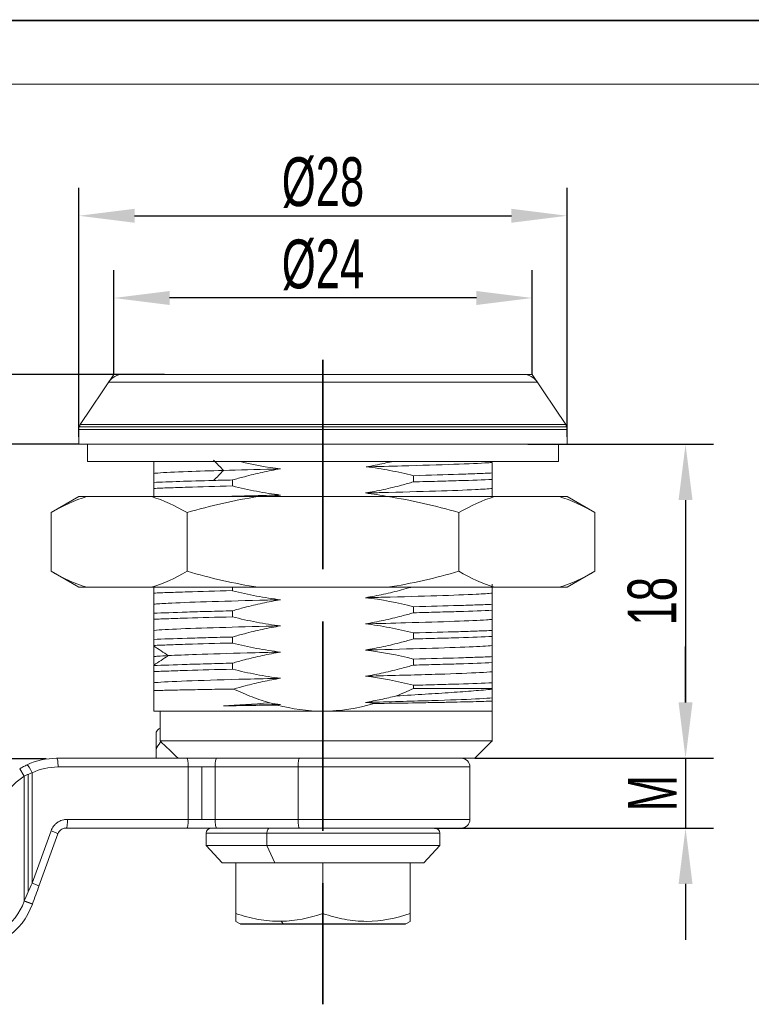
# Model space of a CAD drawing. Header units: inches. Extents: x 140955 to 141172, y 128344 to 128498.
# Tile 4 of 6: x 141023 to 141065, y 128441 to 128498. Entities that reach past the tile are written whole.
import ezdxf

# ---------------------------------------------------------------- set-up
doc = ezdxf.new("R2010")
doc.units = ezdxf.units.IN
doc.linetypes.add('ACAD_ISO02W100', pattern=[15, 12, -3])
for name, color, linetype, lineweight in [('1', 7, 'Continuous', 18), ('实线层', 7, 'Continuous', 25), ('尺寸线层', 3, 'Continuous', 18), ('粗实线层', 7, 'Continuous', 35)]:
    doc.layers.add(name, color=color, linetype=linetype, lineweight=lineweight)
doc.styles.add('标准', font='txt', dxfattribs={"width": 0.667})
doc.dimstyles.new('对齐', dxfattribs={"dimtxt": 3, "dimasz": 2.5, "dimexe": 1.25, "dimexo": 0.625, "dimtad": 1, "dimdsep": 46, "dimtxsty": '标准', "dimcen": 2.5, "dimclrd": 3, "dimclre": 3, "dimclrt": 3, "dimadec": 0, "dimazin": 0, "dimtfac": 1, "dimtmove": 0, "dimatfit": 3, "dimfxl": 1, "dimarcsym": 0})
doc.dimstyles.new('标准', dxfattribs={"dimscale": 0.8, "dimtxt": 3.5, "dimasz": 4, "dimexe": 2, "dimexo": 0, "dimtad": 1, "dimdec": 1, "dimdsep": 46, "dimtxsty": '标准', "dimblk": '_CAXARROW', "dimcen": 0, "dimdle": 8, "dimazin": 2, "dimtfac": 0.707107, "dimtmove": 0, "dimatfit": 3, "dimfxl": 1, "dimtolj": 1, "dimarcsym": 1})

# ---------------------------------------------------------------- blocks, each defined once
blk = doc.blocks.new('_CAXARROW')
blk.add_hatch(color=0).paths.add_polyline_path([(0, 0), (-1, 0.125), (-1, -0.125)], flags=0)
blk = doc.blocks.new('*D8')
at = {"layer": 'Defpoints', "color": 0, "transparency": 16777216}
for p in [(141054.219, 128486.566), (141026.219, 128473.899), (141054.219, 128473.899)]:
    blk.add_point(p, dxfattribs=at)
at = {"layer": '尺寸线层', "color": 0, "linetype": 'Continuous', "lineweight": -2, "transparency": 16777216}
for p, q in [((141026.219, 128473.899), (141026.219, 128488.166)), ((141054.219, 128473.899), (141054.219, 128488.166)), ((141029.419, 128486.566), (141051.019, 128486.566))]:
    blk.add_line(p, q, dxfattribs=at)
at = {"layer": '尺寸线层', "color": 0, "lineweight": -2, "transparency": 16777216, "xscale": 3.2, "yscale": 3.2, "zscale": 3.2, "rotation": 180}
blk.add_blockref('_CAXARROW', (141026.219, 128486.566), dxfattribs=at)
at = {"layer": '尺寸线层', "color": 0, "lineweight": -2, "transparency": 16777216, "xscale": 3.2, "yscale": 3.2, "zscale": 3.2}
blk.add_blockref('_CAXARROW', (141054.219, 128486.566), dxfattribs=at)
at = {"layer": '尺寸线层', "color": 0, "transparency": 16777216, "insert": (141040.219, 128488.466), "char_height": 2.8, "width": 8.83928, "attachment_point": 5, "style": '标准'}
blk.add_mtext('\\A1;%%C28', dxfattribs=at)
blk = doc.blocks.new('*D9')
at = {"layer": 'Defpoints', "color": 0, "transparency": 16777216}
for p in [(141028.219, 128481.854), (141028.219, 128477.474), (141052.219, 128477.474)]:
    blk.add_point(p, dxfattribs=at)
at = {"layer": '尺寸线层', "color": 0, "linetype": 'Continuous', "lineweight": -2, "transparency": 16777216}
for p, q in [((141028.219, 128477.474), (141028.219, 128483.454)), ((141052.219, 128477.474), (141052.219, 128483.454)), ((141049.019, 128481.854), (141031.419, 128481.854))]:
    blk.add_line(p, q, dxfattribs=at)
at = {"layer": '尺寸线层', "color": 0, "lineweight": -2, "transparency": 16777216, "xscale": 3.2, "yscale": 3.2, "zscale": 3.2, "rotation": 180}
blk.add_blockref('_CAXARROW', (141028.219, 128481.854), dxfattribs=at)
at = {"layer": '尺寸线层', "color": 0, "lineweight": -2, "transparency": 16777216, "xscale": 3.2, "yscale": 3.2, "zscale": 3.2}
blk.add_blockref('_CAXARROW', (141052.219, 128481.854), dxfattribs=at)
at = {"layer": '尺寸线层', "color": 0, "transparency": 16777216, "insert": (141040.219, 128483.754), "char_height": 2.8, "width": 8.96448, "attachment_point": 5, "style": '标准'}
blk.add_mtext('\\A1;%%C24', dxfattribs=at)
blk = doc.blocks.new('*D10')
at = {"layer": 'Defpoints', "color": 0, "transparency": 16777216}
for p in [(141026.219, 128473.474), (141007.744, 128448.474), (141010.257, 128448.474)]:
    blk.add_point(p, dxfattribs=at)
at = {"layer": '尺寸线层', "color": 0, "linetype": 'Continuous', "lineweight": -2, "transparency": 16777216}
for p, q in [((141026.219, 128473.474), (141008.657, 128473.474)), ((141010.257, 128470.274), (141010.257, 128451.674)), ((141007.744, 128448.474), (141011.857, 128448.474))]:
    blk.add_line(p, q, dxfattribs=at)
at = {"layer": '尺寸线层', "color": 0, "lineweight": -2, "transparency": 16777216, "xscale": 3.2, "yscale": 3.2, "zscale": 3.2}
for p, rotation in [((141010.257, 128473.474), 90), ((141010.257, 128448.474), 270)]:
    blk.add_blockref('_CAXARROW', p, dxfattribs=dict(at, rotation=rotation))
at = {"layer": '尺寸线层', "color": 0, "transparency": 16777216, "insert": (141008.357, 128460.974), "char_height": 2.8, "width": 5.6, "attachment_point": 5, "rotation": 90, "style": '标准'}
blk.add_mtext('\\A1;H', dxfattribs=at)
blk = doc.blocks.new('*D11')
at = {"color": 0, "linetype": 'Continuous', "lineweight": -2, "transparency": 16777216}
for p, q in [((141051.963, 128473.474), (141062.608, 128473.474)), ((141061.008, 128470.274), (141061.008, 128458.674)), ((141048.919, 128455.474), (141062.608, 128455.474))]:
    blk.add_line(p, q, dxfattribs=at)
at = {"layer": 'Defpoints', "color": 0, "transparency": 16777216}
for p in [(141051.963, 128473.474), (141048.919, 128455.474), (141061.008, 128455.474)]:
    blk.add_point(p, dxfattribs=at)
at = {"color": 0, "lineweight": -2, "transparency": 16777216, "xscale": 3.2, "yscale": 3.2, "zscale": 3.2}
for p, rotation in [((141061.008, 128473.474), 90), ((141061.008, 128455.474), 270)]:
    blk.add_blockref('_CAXARROW', p, dxfattribs=dict(at, rotation=rotation))
at = {"color": 0, "transparency": 16777216, "insert": (141059.108, 128464.474), "char_height": 2.8, "width": 5.6, "attachment_point": 5, "rotation": 90, "style": '标准'}
blk.add_mtext('\\A1;18', dxfattribs=at)
blk = doc.blocks.new('*D12')
at = {"layer": 'Defpoints', "color": 0, "transparency": 16777216}
for p in [(141010.257, 128477.474), (141031.139, 128477.474), (141022.305, 128473.474)]:
    blk.add_point(p, dxfattribs=at)
at = {"layer": '尺寸线层', "color": 0, "linetype": 'Continuous', "lineweight": -2, "transparency": 16777216}
for p, q in [((141010.257, 128480.674), (141010.257, 128483.874)), ((141031.139, 128477.474), (141008.657, 128477.474)), ((141010.257, 128473.474), (141010.257, 128477.474)), ((141022.305, 128473.474), (141008.657, 128473.474)), ((141010.257, 128470.274), (141010.257, 128467.074))]:
    blk.add_line(p, q, dxfattribs=at)
at = {"layer": '尺寸线层', "color": 0, "lineweight": -2, "transparency": 16777216, "xscale": 3.2, "yscale": 3.2, "zscale": 3.2}
for p, rotation in [((141010.257, 128477.474), 270), ((141010.257, 128473.474), 90)]:
    blk.add_blockref('_CAXARROW', p, dxfattribs=dict(at, rotation=rotation))
at = {"layer": '尺寸线层', "color": 0, "transparency": 16777216, "insert": (141008.357, 128475.474), "char_height": 2.8, "width": 5.6, "attachment_point": 5, "rotation": 90, "style": '标准'}
blk.add_mtext('\\A1;4', dxfattribs=at)
blk = doc.blocks.new('*D16')
at = {"color": 0, "linetype": 'Continuous', "lineweight": -2, "transparency": 16777216}
for p, q in [((141061.008, 128458.674), (141061.008, 128461.874)), ((141048.919, 128455.474), (141062.608, 128455.474)), ((141061.008, 128455.474), (141061.008, 128451.474)), ((141046.619, 128451.474), (141062.608, 128451.474)), ((141061.008, 128448.274), (141061.008, 128445.074))]:
    blk.add_line(p, q, dxfattribs=at)
at = {"layer": 'Defpoints', "color": 0, "transparency": 16777216}
for p in [(141048.919, 128455.474), (141046.619, 128451.474), (141061.008, 128451.474)]:
    blk.add_point(p, dxfattribs=at)
at = {"color": 0, "lineweight": -2, "transparency": 16777216, "xscale": 3.2, "yscale": 3.2, "zscale": 3.2}
for p, rotation in [((141061.008, 128455.474), 270), ((141061.008, 128451.474), 90)]:
    blk.add_blockref('_CAXARROW', p, dxfattribs=dict(at, rotation=rotation))
at = {"color": 0, "transparency": 16777216, "insert": (141059.108, 128453.474), "char_height": 2.8, "width": 4.9, "attachment_point": 5, "rotation": 90, "style": '标准'}
blk.add_mtext('\\A1;M', dxfattribs=at)
blk = doc.blocks.new('*D19')
at = {"layer": 'Defpoints', "color": 0, "transparency": 16777216}
for p in [(141024.979, 128455.445), (141015.455, 128448.474), (141018.351, 128448.474)]:
    blk.add_point(p, dxfattribs=at)
at = {"layer": '尺寸线层', "color": 3, "linetype": 'Continuous', "lineweight": -2, "transparency": 16777216}
for p, q in [((141024.354, 128455.445), (141014.205, 128455.445)), ((141015.455, 128452.945), (141015.455, 128450.974)), ((141017.726, 128448.474), (141014.205, 128448.474))]:
    blk.add_line(p, q, dxfattribs=at)
at = {"layer": '尺寸线层', "color": 3, "transparency": 16777216}
for points in [[(141015.039, 128452.945), (141015.872, 128452.945), (141015.455, 128455.445)], [(141015.039, 128450.974), (141015.872, 128450.974), (141015.455, 128448.474)]]:
    blk.add_solid(points, dxfattribs=at)
at = {"layer": '尺寸线层', "color": 3, "transparency": 16777216, "insert": (141013.33, 128451.96), "char_height": 3, "attachment_point": 5, "rotation": 90, "style": '标准'}
blk.add_mtext('BH', dxfattribs=at)

msp = doc.modelspace()

# ---------------------------------------------------------------- linework, layer by layer
at = {"color": 7, "linetype": 'Continuous', "lineweight": 13}
msp.add_lwpolyline([(140955.143, 128497.757, 0.095, 0.095, 0), (141172.255, 128497.757, 0.095, 0.095, 0)], format="xyseb", dxfattribs=at)
at = {"layer": '1', "linetype": 'Continuous'}
for p, q in [((141028.219, 128477.474), (141026.303, 128474.6)), ((141028.219, 128477.474), (141052.219, 128477.474)), ((141052.219, 128477.474), (141054.135, 128474.6)), ((141026.219, 128474.323), (141026.219, 128473.474)), ((141054.219, 128474.323), (141054.219, 128473.474)), ((141054.219, 128473.474), (141026.219, 128473.474)), ((141026.719, 128473.474), (141026.719, 128472.474)), ((141053.719, 128473.474), (141053.719, 128472.474)), ((141053.719, 128472.474), (141026.719, 128472.474)), ((141030.519, 128472.474), (141030.519, 128472.439)), ((141030.519, 128472.439), (141030.519, 128471.803)), ((141049.919, 128472.429), (141049.919, 128471.829)), ((141030.519, 128471.803), (141030.519, 128471.284)), ((141049.919, 128471.829), (141049.919, 128471.454)), ((141030.519, 128471.284), (141030.519, 128470.939)), ((141035.032, 128471.425), (141035.032, 128471.079)), ((141045.407, 128471.671), (141045.407, 128471.314)), ((141049.919, 128471.454), (141049.919, 128470.936)), ((141030.519, 128470.939), (141030.519, 128470.467)), ((141049.919, 128470.935), (141049.919, 128470.486)), ((141026.219, 128470.474), (141024.631, 128469.557)), ((141026.219, 128470.474), (141026.674, 128470.474)), ((141030.382, 128470.474), (141026.674, 128470.474)), ((141030.382, 128470.474), (141036.511, 128470.474)), ((141043.927, 128470.474), (141036.511, 128470.474)), ((141043.927, 128470.474), (141050.056, 128470.474)), ((141053.764, 128470.474), (141050.056, 128470.474)), ((141054.219, 128470.474), (141053.764, 128470.474)), ((141055.808, 128469.557), (141054.219, 128470.474)), ((141024.631, 128469.557), (141024.631, 128466.191)), ((141032.425, 128469.557), (141032.425, 128466.191)), ((141048.013, 128469.557), (141048.013, 128466.191)), ((141055.808, 128469.557), (141055.808, 128466.191)), ((141024.631, 128466.191), (141026.219, 128465.274)), ((141054.219, 128465.274), (141055.808, 128466.191)), ((141026.674, 128465.274), (141026.219, 128465.274)), ((141030.382, 128465.274), (141026.674, 128465.274)), ((141030.382, 128465.274), (141036.511, 128465.274)), ((141030.519, 128465.274), (141030.519, 128464.939)), ((141035.032, 128465.274), (141035.032, 128465.079)), ((141043.927, 128465.274), (141036.511, 128465.274)), ((141043.927, 128465.274), (141050.056, 128465.274)), ((141049.919, 128465.454), (141049.919, 128464.936)), ((141053.764, 128465.274), (141050.056, 128465.274)), ((141053.764, 128465.274), (141054.219, 128465.274)), ((141030.519, 128464.939), (141030.519, 128464.303)), ((141049.919, 128464.935), (141049.919, 128464.3)), ((141030.519, 128464.303), (141030.519, 128463.784)), ((141035.032, 128463.925), (141035.032, 128463.579)), ((141045.407, 128464.159), (141045.407, 128463.814)), ((141049.919, 128464.3), (141049.919, 128463.954)), ((141049.919, 128463.955), (141049.919, 128463.436)), ((141030.519, 128463.784), (141030.519, 128463.439)), ((141030.519, 128463.439), (141030.519, 128462.803)), ((141049.919, 128463.435), (141049.919, 128462.799)), ((141030.519, 128462.803), (141030.519, 128462.284)), ((141049.919, 128462.8), (141049.919, 128462.454)), ((141030.519, 128462.284), (141030.519, 128461.939)), ((141035.032, 128462.425), (141035.032, 128462.079)), ((141045.407, 128462.659), (141045.407, 128462.314)), ((141049.919, 128462.454), (141049.919, 128461.936)), ((141030.519, 128461.937), (141030.519, 128461.906)), ((141030.519, 128461.86), (141030.519, 128461.303)), ((141049.919, 128461.936), (141049.919, 128461.299)), ((141030.519, 128461.303), (141030.519, 128460.861)), ((141045.407, 128461.159), (141045.407, 128460.814)), ((141049.919, 128461.3), (141049.919, 128460.954)), ((141030.519, 128460.812), (141030.519, 128460.785)), ((141030.519, 128460.784), (141030.519, 128460.439)), ((141035.032, 128460.925), (141035.032, 128460.579)), ((141049.919, 128460.954), (141049.919, 128460.436)), ((141030.519, 128460.439), (141030.519, 128459.803)), ((141049.919, 128460.435), (141049.919, 128459.8)), ((141030.519, 128459.803), (141030.519, 128459.35)), ((141030.519, 128459.35), (141030.519, 128458.174)), ((141045.407, 128459.659), (141045.407, 128459.474)), ((141045.407, 128459.474), (141049.919, 128459.474)), ((141049.919, 128459.8), (141049.919, 128459.474)), ((141049.919, 128459.474), (141049.919, 128459.431)), ((141049.919, 128459.431), (141049.919, 128458.936)), ((141049.919, 128458.935), (141049.919, 128458.753)), ((141049.919, 128458.753), (141049.919, 128458.174)), ((141030.874, 128458.174), (141030.519, 128458.174)), ((141030.874, 128458.174), (141030.874, 128456.474)), ((141030.874, 128458.174), (141040.219, 128458.174)), ((141040.219, 128458.174), (141049.919, 128458.174)), ((141049.919, 128456.432), (141049.919, 128458.174)), ((141030.644, 128456.974), (141030.644, 128455.974)), ((141030.644, 128455.474), (141030.644, 128455.974)), ((141048.919, 128455.474), (141049.919, 128456.474)), ((141032.421, 128455.474), (141024.945, 128455.474)), ((141034.117, 128455.474), (141032.421, 128455.474)), ((141035.439, 128455.474), (141034.117, 128455.474)), ((141048.919, 128455.474), (141034.118, 128455.474)), ((141023.092, 128454.444), (141022.827, 128454.868)), ((141048.644, 128451.974), (141048.644, 128454.974)), ((141025.494, 128451.474), (141032.421, 128451.474)), ((141032.421, 128451.474), (141034.117, 128451.474)), ((141034.117, 128451.474), (141038.869, 128451.474)), ((141038.869, 128451.474), (141048.144, 128451.474)), ((141023.934, 128448.151), (141025.024, 128451.145)), ((141033.519, 128451.174), (141033.519, 128450.474)), ((141046.919, 128450.474), (141046.919, 128451.174)), ((141033.519, 128450.474), (141034.446, 128449.474)), ((141033.519, 128450.474), (141037.007, 128450.474)), ((141046.919, 128450.474), (141037.007, 128450.474)), ((141045.993, 128449.474), (141046.919, 128450.474)), ((141035.219, 128449.474), (141034.446, 128449.474)), ((141035.219, 128446.574), (141035.219, 128449.474)), ((141037.451, 128449.474), (141035.219, 128449.474)), ((141040.219, 128449.474), (141037.451, 128449.474)), ((141040.219, 128446.574), (141040.219, 128449.474)), ((141045.219, 128449.474), (141040.219, 128449.474)), ((141045.219, 128446.574), (141045.219, 128449.474)), ((141045.993, 128449.474), (141045.219, 128449.474)), ((141023.563, 128447.131), (141023.093, 128447.302)), ((141023.562, 128447.127), (141023.554, 128447.106)), ((141035.219, 128446.574), (141035.219, 128446.128)), ((141045.219, 128446.574), (141045.219, 128446.128)), ((141035.219, 128446.128), (141035.462, 128445.988)), ((141035.512, 128445.974), (141037.962, 128445.974)), ((141044.927, 128445.974), (141037.962, 128445.974)), ((141044.977, 128445.988), (141045.219, 128446.128))]:
    msp.add_line(p, q, dxfattribs=at)
at = {"layer": '1', "linetype": 'Continuous', "lineweight": 5}
for p, q in [((141027.922, 128477.029), (141052.516, 128477.029)), ((141054.135, 128474.6), (141026.303, 128474.6)), ((141054.219, 128474.323), (141026.219, 128474.323)), ((141054.196, 128474.474), (141026.243, 128474.474)), ((141032.496, 128454.974), (141025.019, 128454.974)), ((141032.496, 128451.974), (141032.496, 128454.974)), ((141034.038, 128454.974), (141032.496, 128454.974)), ((141033.267, 128454.974), (141033.267, 128451.974)), ((141034.038, 128454.974), (141034.038, 128451.974)), ((141038.789, 128454.974), (141034.038, 128454.974)), ((141038.789, 128451.974), (141038.789, 128454.974)), ((141048.644, 128454.974), (141038.789, 128454.974)), ((141023.092, 128447.298), (141023.092, 128454.444)), ((141023.317, 128454.553), (141023.317, 128447.813)), ((141023.539, 128454.646), (141023.539, 128448.322)), ((141025.569, 128451.974), (141032.496, 128451.974)), ((141032.496, 128451.974), (141034.038, 128451.974)), ((141034.038, 128451.974), (141038.789, 128451.974)), ((141038.789, 128451.974), (141048.644, 128451.974)), ((141024.629, 128451.316), (141023.539, 128448.322)), ((141037.007, 128451.174), (141033.519, 128451.174)), ((141037.007, 128451.174), (141046.919, 128451.174)), ((141037.007, 128450.474), (141037.007, 128451.174)), ((141037.007, 128450.474), (141037.451, 128449.474)), ((141023.092, 128447.298), (141023.084, 128447.277)), ((141023.084, 128447.277), (141023.554, 128447.106)), ((141035.462, 128445.988), (141037.938, 128445.988)), ((141037.821, 128446.129), (141037.938, 128445.988)), ((141044.977, 128445.988), (141037.938, 128445.988))]:
    msp.add_line(p, q, dxfattribs=at)
at = {"layer": '1', "linetype": 'Continuous'}
for centre, radius, start, end in [((141028.754, 128476.474), 1, 90, 146.3099), ((141051.684, 128476.474), 1, 33.6901, 90), ((141026.719, 128474.323), 0.5, 146.3099, 180), ((141053.719, 128474.323), 0.5, 0, 33.6901), ((141048.144, 128454.974), 0.5, 0, 90), ((141033.819, 128451.174), 0.3, 90, 180), ((141046.619, 128451.174), 0.3, 0, 90), ((141048.144, 128451.974), 0.5, 270, 0), ((141019.795, 128448.474), 4, 270, 340), ((141035.512, 128446.074), 0.1, 240, 270), ((141044.927, 128446.074), 0.1, 270, 300)]:
    msp.add_arc(centre, radius, start, end, dxfattribs=at)
at = {"layer": '1', "linetype": 'Continuous', "lineweight": 5}
for centre, start, end in [((141024.945, 128451.474), 121.9635, 160), ((141019.795, 128448.474), 270.0006, 340)]:
    msp.add_arc(centre, 3.5, start, end, dxfattribs=at)
for centre, major_axis, ratio, start_param, end_param in [((141032.421, 128454.974), (0, -0.5), 0.149063, 1.570798, 3.141593), ((141034.117, 128454.974), (0, 0.5), 0.159356, 0, 1.570796), ((141038.869, 128454.974), (0, -0.5), 0.159356, 3.141593, 4.712389), ((141032.421, 128451.974), (0, -0.5), 0.149063, 0, 1.570796), ((141034.117, 128451.974), (0, 0.5), 0.159356, 1.570796, 3.141593), ((141037.151, 128451.174), (0, 0.3), 0.479426, 0, 1.570796), ((141038.869, 128451.974), (0, -0.5), 0.159356, 4.712389, 6.283185), ((141037.962, 128446.074), (0, -0.1), 0.479426, 5.759587, 6.283185)]:
    msp.add_ellipse(centre, major_axis=major_axis, ratio=ratio, start_param=start_param, end_param=end_param, dxfattribs=at)
at = {"layer": '1', "linetype": 'Continuous'}
for centre, major_axis, ratio, start_param, end_param in [((141025.019, 128451.4), (0, -3.574), 0.988828, 3.141547, 3.573677), ((141024.554, 128451.316), (0.47, -0.171), 0.05149, 0, 1.430261), ((141023.465, 128448.322), (-0.47, 0.171), 0.051406, 3.141594, 4.571858), ((141023.567, 128447.129), (-7.225, -19.852), 0.000201, 4.660961, 4.712557)]:
    msp.add_ellipse(centre, major_axis=major_axis, ratio=ratio, start_param=start_param, end_param=end_param, dxfattribs=at)
at = {"layer": '1', "linetype": 'Continuous', "lineweight": 5}
for points in [[(141034.517, 128471.974), (141034.327, 128472.167), (141034.137, 128472.359), (141033.947, 128472.552)], [(141033.947, 128471.397), (141034.137, 128471.589), (141034.327, 128471.782), (141034.517, 128471.974)], [(141031.359, 128461.359), (141031.079, 128461.542), (141030.799, 128461.724), (141030.519, 128461.906)], [(141030.519, 128460.812), (141030.799, 128460.994), (141031.079, 128461.177), (141031.359, 128461.359)], [(141023.539, 128454.646), (141023.418, 128454.911), (141023.301, 128455.101), (141023.257, 128455.1)], [(141023.539, 128448.322), (141023.39, 128447.981), (141023.241, 128447.64), (141023.092, 128447.298)]]:
    msp.add_open_spline(points, degree=3, dxfattribs=at)
at = {"layer": '1', "linetype": 'Continuous'}
for points in [[(141037.779, 128472.06), (141037, 128472.152), (141036.228, 128472.295), (141035.465, 128472.474)], [(141035.032, 128471.424), (141034.657, 128471.415), (141034.296, 128471.406), (141033.947, 128471.397)], [(141042.65, 128470.678), (141043.094, 128470.626), (141043.536, 128470.557), (141043.976, 128470.475)], [(141024.631, 128469.557), (141025.302, 128469.945), (141025.982, 128470.263), (141026.674, 128470.474)], [(141030.382, 128470.474), (141031.073, 128470.263), (141031.753, 128469.945), (141032.425, 128469.557)], [(141032.425, 128469.557), (141033.768, 128469.945), (141035.128, 128470.263), (141036.511, 128470.474)], [(141037.345, 128470.483), (141037.492, 128470.51), (141037.64, 128470.536), (141037.788, 128470.56)], [(141043.927, 128470.474), (141045.31, 128470.263), (141046.67, 128469.945), (141048.013, 128469.557)], [(141048.013, 128469.557), (141048.685, 128469.945), (141049.365, 128470.263), (141050.056, 128470.474)], [(141053.764, 128470.474), (141054.456, 128470.263), (141055.136, 128469.945), (141055.808, 128469.557)], [(141024.631, 128466.191), (141025.302, 128465.804), (141025.982, 128465.486), (141026.674, 128465.274)], [(141030.382, 128465.274), (141031.073, 128465.486), (141031.753, 128465.804), (141032.425, 128466.191)], [(141032.425, 128466.191), (141033.768, 128465.804), (141035.128, 128465.486), (141036.511, 128465.274)], [(141043.927, 128465.274), (141045.31, 128465.486), (141046.67, 128465.804), (141048.013, 128466.191)], [(141048.013, 128466.191), (141048.685, 128465.804), (141049.365, 128465.486), (141050.056, 128465.274)], [(141053.764, 128465.274), (141054.456, 128465.486), (141055.136, 128465.804), (141055.808, 128466.191)], [(141042.65, 128464.678), (141043.58, 128464.569), (141044.499, 128464.389), (141045.407, 128464.159)], [(141042.65, 128461.678), (141043.58, 128461.569), (141044.499, 128461.388), (141045.407, 128461.159)], [(141042.65, 128460.178), (141043.58, 128460.069), (141044.499, 128459.888), (141045.406, 128459.659)], [(141035.097, 128459.444), (141035.46, 128459.274), (141036.167, 128458.972), (141036.837, 128458.742), (141037.162, 128458.645)], [(141044.429, 128459.048), (141044.588, 128459.112), (141044.91, 128459.246), (141045.24, 128459.396), (141045.407, 128459.474)], [(141034.517, 128458.474), (141035.31, 128458.531), (141036.205, 128458.588), (141037.162, 128458.645)], [(141037.788, 128458.561), (141037.579, 128458.585), (141037.37, 128458.614), (141037.162, 128458.645)], [(141037.584, 128458.526), (141037.652, 128458.538), (141037.72, 128458.549), (141037.788, 128458.56)], [(141037.584, 128458.526), (141038.447, 128458.299), (141039.325, 128458.174), (141040.219, 128458.174)], [(141040.219, 128458.174), (141041.221, 128458.174), (141042.2, 128458.332), (141043.161, 128458.611)], [(141042.65, 128458.678), (141042.821, 128458.658), (141042.991, 128458.635), (141043.161, 128458.611)], [(141030.843, 128457.182), (141030.769, 128457.12), (141030.702, 128457.051), (141030.644, 128456.974)], [(141031.917, 128455.474), (141031.568, 128455.807), (141031.221, 128456.14), (141030.874, 128456.474)], [(141024.945, 128455.474), (141024.363, 128455.474), (141023.781, 128455.345), (141023.253, 128455.099)], [(141023.253, 128455.099), (141023.254, 128455.1), (141023.256, 128455.1), (141023.257, 128455.1)], [(141023.539, 128454.646), (141023.489, 128454.627), (141023.39, 128454.586), (141023.241, 128454.519), (141023.142, 128454.469), (141023.092, 128454.444)], [(141040.219, 128446.574), (141039.436, 128446.313), (141038.639, 128446.141), (141037.821, 128446.129)]]:
    msp.add_open_spline(points, degree=3, dxfattribs=at)
for points, knots in [([(141044.139, 128472.468), (141044.002, 128472.436), (141043.864, 128472.405), (141043.387, 128472.301), (141043.045, 128472.236), (141042.702, 128472.179)], [0, 0, 0, 0, 0.423319, 0.423319, 1.466472, 1.466472, 1.466472, 1.466472]), ([(141042.702, 128472.179), (141043.402, 128472.196), (141045.273, 128472.243), (141047.902, 128472.321), (141049.371, 128472.387), (141049.847, 128472.423), (141049.919, 128472.43)], [0, 0, 0, 0, 1.489489, 4.08636, 6.683231, 7.22191, 7.22191, 7.22191, 7.22191]), ([(141030.519, 128471.803), (141030.583, 128471.809), (141030.996, 128471.844), (141032.175, 128471.901), (141033.757, 128471.952), (141034.517, 128471.974)], [0, 0, 0, 0, 0.441806, 2.45414, 4.002054, 4.002054, 4.002054, 4.002054]), ([(141034.517, 128471.974), (141035.391, 128472), (141036.487, 128472.028), (141037.645, 128472.057), (141037.779, 128472.06)], [0, 0, 0, 0, 2.887561, 3.26295, 3.26295, 3.26295, 3.26295]), ([(141035.032, 128471.424), (141035.257, 128471.49), (141035.483, 128471.553), (141036.051, 128471.703), (141036.394, 128471.786), (141037.083, 128471.936), (141037.43, 128472.003), (141037.779, 128472.06)], [0, 0, 0, 0, 0.703877, 0.703877, 1.761573, 1.761573, 2.821609, 2.821609, 2.821609, 2.821609]), ([(141042.702, 128472.179), (141043.157, 128472.125), (141043.61, 128472.054), (141044.285, 128471.926), (141044.511, 128471.88), (141044.96, 128471.78), (141045.183, 128471.727), (141045.407, 128471.671)], [0, 0, 0, 0, 1.37408, 1.37408, 2.063567, 2.063567, 2.75367, 2.75367, 2.75367, 2.75367]), ([(141049.919, 128471.829), (141049.663, 128471.815), (141049.373, 128471.802), (141048.729, 128471.775), (141048.371, 128471.762), (141047.226, 128471.722), (141046.366, 128471.697), (141045.407, 128471.671)], [0, 0, 0, 0, 1.128841, 1.128841, 2.257683, 2.257683, 4.515366, 4.515366, 4.515366, 4.515366]), ([(141033.947, 128471.397), (141033.231, 128471.378), (141032.584, 128471.359), (141031.425, 128471.322), (141030.93, 128471.303), (141030.519, 128471.284)], [0, 0, 0, 0, 1.714877, 1.714877, 3.429754, 3.429754, 3.429754, 3.429754]), ([(141045.407, 128471.314), (141045.181, 128471.248), (141044.954, 128471.185), (141044.384, 128471.035), (141044.04, 128470.952), (141043.348, 128470.802), (141043, 128470.735), (141042.65, 128470.678)], [0, 0, 0, 0, 0.706068, 0.706068, 1.767098, 1.767098, 2.830526, 2.830526, 2.830526, 2.830526]), ([(141045.407, 128471.314), (141045.886, 128471.326), (141046.343, 128471.337), (141047.211, 128471.361), (141047.624, 128471.373), (141048.767, 128471.408), (141049.406, 128471.431), (141049.919, 128471.454)], [0, 0, 0, 0, 1.128691, 1.128691, 2.257382, 2.257382, 4.514765, 4.514765, 4.514765, 4.514765]), ([(141030.519, 128470.939), (141030.776, 128470.951), (141031.065, 128470.963), (141031.71, 128470.986), (141032.067, 128470.998), (141033.212, 128471.033), (141034.072, 128471.056), (141035.032, 128471.079)], [0, 0, 0, 0, 1.128694, 1.128694, 2.257387, 2.257387, 4.514775, 4.514775, 4.514775, 4.514775]), ([(141037.788, 128470.561), (141037.325, 128470.615), (141036.863, 128470.687), (141036.174, 128470.818), (141035.945, 128470.865), (141035.487, 128470.967), (141035.259, 128471.022), (141035.032, 128471.079)], [0, 0, 0, 0, 1.40041, 1.40041, 2.103251, 2.103251, 2.806744, 2.806744, 2.806744, 2.806744]), ([(141042.65, 128470.678), (141042.958, 128470.685), (141044.416, 128470.722), (141046.819, 128470.787), (141048.937, 128470.865), (141049.706, 128470.915), (141049.919, 128470.936)], [0, 0, 0, 0, 0.641127, 3.075104, 5.509082, 7.273956, 7.273956, 7.273956, 7.273956]), ([(141034.518, 128470.474), (141035.134, 128470.492), (141036.2, 128470.521), (141037.348, 128470.55), (141037.788, 128470.561)], [0, 0, 0, 0, 2.036403, 3.270832, 3.270832, 3.270832, 3.270832]), ([(141030.519, 128464.939), (141030.776, 128464.951), (141031.065, 128464.963), (141031.71, 128464.986), (141032.067, 128464.998), (141033.212, 128465.033), (141034.072, 128465.056), (141035.032, 128465.08)], [0, 0, 0, 0, 1.128694, 1.128694, 2.257388, 2.257388, 4.514775, 4.514775, 4.514775, 4.514775]), ([(141037.788, 128464.561), (141037.325, 128464.615), (141036.863, 128464.687), (141036.174, 128464.818), (141035.945, 128464.865), (141035.487, 128464.967), (141035.259, 128465.022), (141035.032, 128465.079)], [0, 0, 0, 0, 1.400409, 1.400409, 2.103252, 2.103252, 2.806744, 2.806744, 2.806744, 2.806744]), ([(141045.255, 128465.27), (141045.079, 128465.22), (141044.903, 128465.172), (141044.384, 128465.035), (141044.04, 128464.952), (141043.348, 128464.802), (141043, 128464.735), (141042.65, 128464.678)], [0, 0, 0, 0, 0.547998, 0.547998, 1.609024, 1.609024, 2.672448, 2.672448, 2.672448, 2.672448]), ([(141030.519, 128464.303), (141030.707, 128464.321), (141031.408, 128464.368), (141033.383, 128464.444), (141035.831, 128464.512), (141037.381, 128464.551), (141037.788, 128464.561)], [0, 0, 0, 0, 1.55802, 3.991975, 6.425931, 7.27389, 7.27389, 7.27389, 7.27389]), ([(141035.032, 128463.924), (141035.258, 128463.99), (141035.484, 128464.053), (141036.054, 128464.204), (141036.398, 128464.287), (141037.09, 128464.437), (141037.438, 128464.503), (141037.788, 128464.56)], [0, 0, 0, 0, 0.706065, 0.706065, 1.767098, 1.767098, 2.830527, 2.830527, 2.830527, 2.830527]), ([(141042.65, 128464.678), (141042.991, 128464.686), (141044.481, 128464.723), (141046.899, 128464.789), (141048.969, 128464.867), (141049.715, 128464.916), (141049.919, 128464.936)], [0, 0, 0, 0, 0.711181, 3.14515, 5.579119, 7.273931, 7.273931, 7.273931, 7.273931]), ([(141035.032, 128463.924), (141034.552, 128463.912), (141034.095, 128463.901), (141033.228, 128463.878), (141032.814, 128463.866), (141031.671, 128463.83), (141031.032, 128463.808), (141030.519, 128463.784)], [0, 0, 0, 0, 1.128691, 1.128691, 2.257382, 2.257382, 4.514765, 4.514765, 4.514765, 4.514765]), ([(141049.919, 128464.3), (141049.663, 128464.288), (141049.373, 128464.276), (141048.729, 128464.252), (141048.371, 128464.241), (141047.226, 128464.206), (141046.366, 128464.182), (141045.407, 128464.159)], [0, 0, 0, 0, 1.128694, 1.128694, 2.257388, 2.257388, 4.514775, 4.514775, 4.514775, 4.514775]), ([(141045.407, 128463.814), (141045.886, 128463.826), (141046.343, 128463.837), (141047.211, 128463.861), (141047.624, 128463.873), (141048.767, 128463.908), (141049.406, 128463.931), (141049.919, 128463.955)], [0, 0, 0, 0, 1.128693, 1.128693, 2.257387, 2.257387, 4.514773, 4.514773, 4.514773, 4.514773]), ([(141030.519, 128463.439), (141030.776, 128463.451), (141031.065, 128463.462), (141031.71, 128463.486), (141032.067, 128463.498), (141033.212, 128463.533), (141034.072, 128463.556), (141035.032, 128463.579)], [0, 0, 0, 0, 1.128692, 1.128692, 2.257383, 2.257383, 4.514766, 4.514766, 4.514766, 4.514766]), ([(141037.788, 128463.061), (141037.325, 128463.115), (141036.863, 128463.187), (141036.174, 128463.318), (141035.945, 128463.366), (141035.487, 128463.468), (141035.259, 128463.522), (141035.032, 128463.579)], [0, 0, 0, 0, 1.400435, 1.400435, 2.103264, 2.103264, 2.806733, 2.806733, 2.806733, 2.806733]), ([(141045.407, 128463.814), (141045.181, 128463.748), (141044.954, 128463.685), (141044.384, 128463.535), (141044.04, 128463.452), (141043.348, 128463.302), (141043, 128463.235), (141042.65, 128463.178)], [0, 0, 0, 0, 0.706074, 0.706074, 1.767118, 1.767118, 2.830518, 2.830518, 2.830518, 2.830518]), ([(141042.65, 128463.178), (141043.449, 128463.197), (141045.355, 128463.246), (141047.924, 128463.323), (141049.365, 128463.389), (141049.83, 128463.427), (141049.919, 128463.436)], [0, 0, 0, 0, 1.664777, 4.09875, 6.532723, 7.273943, 7.273943, 7.273943, 7.273943]), ([(141030.519, 128462.803), (141030.528, 128462.804), (141030.837, 128462.833), (141031.892, 128462.892), (141034.485, 128462.977), (141036.671, 128463.033), (141037.788, 128463.061)], [0, 0, 0, 0, 0.077752, 2.511796, 4.945841, 7.274153, 7.274153, 7.274153, 7.274153]), ([(141035.032, 128462.424), (141035.258, 128462.49), (141035.484, 128462.553), (141036.054, 128462.703), (141036.398, 128462.787), (141037.09, 128462.936), (141037.438, 128463.003), (141037.788, 128463.061)], [0, 0, 0, 0, 0.706084, 0.706084, 1.76712, 1.76712, 2.830517, 2.830517, 2.830517, 2.830517]), ([(141042.65, 128463.178), (141043.114, 128463.123), (141043.575, 128463.051), (141044.264, 128462.92), (141044.493, 128462.873), (141044.951, 128462.771), (141045.179, 128462.717), (141045.407, 128462.659)], [0, 0, 0, 0, 1.400439, 1.400439, 2.103262, 2.103262, 2.806735, 2.806735, 2.806735, 2.806735]), ([(141049.919, 128462.799), (141049.663, 128462.787), (141049.373, 128462.776), (141048.729, 128462.753), (141048.371, 128462.741), (141047.226, 128462.705), (141046.366, 128462.683), (141045.407, 128462.659)], [0, 0, 0, 0, 1.128691, 1.128691, 2.257382, 2.257382, 4.514765, 4.514765, 4.514765, 4.514765]), ([(141035.032, 128462.424), (141034.552, 128462.413), (141034.095, 128462.401), (141033.228, 128462.377), (141032.814, 128462.365), (141031.671, 128462.33), (141031.032, 128462.308), (141030.519, 128462.284)], [0, 0, 0, 0, 1.128693, 1.128693, 2.257386, 2.257386, 4.514771, 4.514771, 4.514771, 4.514771]), ([(141045.407, 128462.314), (141045.181, 128462.248), (141044.954, 128462.185), (141044.384, 128462.035), (141044.04, 128461.952), (141043.348, 128461.802), (141043, 128461.735), (141042.65, 128461.678)], [0, 0, 0, 0, 0.70608, 0.70608, 1.767111, 1.767111, 2.830521, 2.830521, 2.830521, 2.830521]), ([(141045.407, 128462.314), (141045.886, 128462.326), (141046.343, 128462.337), (141047.211, 128462.361), (141047.624, 128462.373), (141048.767, 128462.408), (141049.406, 128462.431), (141049.919, 128462.454)], [0, 0, 0, 0, 1.128692, 1.128692, 2.257384, 2.257384, 4.514769, 4.514769, 4.514769, 4.514769]), ([(141030.519, 128461.939), (141030.776, 128461.951), (141031.065, 128461.963), (141031.71, 128461.986), (141032.067, 128461.998), (141033.212, 128462.033), (141034.072, 128462.056), (141035.032, 128462.079)], [0, 0, 0, 0, 1.128692, 1.128692, 2.257384, 2.257384, 4.514768, 4.514768, 4.514768, 4.514768]), ([(141037.788, 128461.561), (141037.325, 128461.615), (141036.863, 128461.687), (141036.174, 128461.818), (141035.945, 128461.865), (141035.487, 128461.967), (141035.259, 128462.022), (141035.032, 128462.079)], [0, 0, 0, 0, 1.400427, 1.400427, 2.103255, 2.103255, 2.80674, 2.80674, 2.80674, 2.80674]), ([(141042.65, 128461.678), (141042.739, 128461.68), (141043.991, 128461.711), (141046.275, 128461.771), (141048.721, 128461.854), (141049.652, 128461.909), (141049.919, 128461.936)], [0, 0, 0, 0, 0.184514, 2.618548, 5.052582, 7.274122, 7.274122, 7.274122, 7.274122]), ([(141030.519, 128461.303), (141030.588, 128461.31), (141030.812, 128461.328), (141031.125, 128461.347), (141031.359, 128461.359)], [0, 0, 0, 0, 0.3039737, 0.8415806, 0.8415806, 0.8415806, 0.8415806]), ([(141031.359, 128461.359), (141031.788, 128461.381), (141033.039, 128461.432), (141035.347, 128461.499), (141037.128, 128461.544), (141037.788, 128461.561)], [0, 0, 0, 0, 2.120054, 4.876186, 6.432709, 6.432709, 6.432709, 6.432709]), ([(141035.032, 128460.925), (141035.258, 128460.99), (141035.484, 128461.054), (141036.054, 128461.204), (141036.398, 128461.287), (141037.09, 128461.436), (141037.438, 128461.503), (141037.788, 128461.56)], [0, 0, 0, 0, 0.706065, 0.706065, 1.76711, 1.76711, 2.830522, 2.830522, 2.830522, 2.830522]), ([(141049.919, 128461.299), (141049.663, 128461.288), (141049.373, 128461.276), (141048.729, 128461.252), (141048.371, 128461.24), (141047.226, 128461.206), (141046.366, 128461.183), (141045.407, 128461.159)], [0, 0, 0, 0, 1.128693, 1.128693, 2.257385, 2.257385, 4.51477, 4.51477, 4.51477, 4.51477]), ([(141035.032, 128460.925), (141034.552, 128460.913), (141034.095, 128460.901), (141033.228, 128460.877), (141032.814, 128460.866), (141031.671, 128460.831), (141031.032, 128460.807), (141030.519, 128460.784)], [0, 0, 0, 0, 1.128693, 1.128693, 2.257386, 2.257386, 4.514771, 4.514771, 4.514771, 4.514771]), ([(141030.519, 128460.439), (141030.776, 128460.451), (141031.065, 128460.463), (141031.71, 128460.486), (141032.067, 128460.498), (141033.212, 128460.533), (141034.072, 128460.556), (141035.032, 128460.579)], [0, 0, 0, 0, 1.128691, 1.128691, 2.257381, 2.257381, 4.514762, 4.514762, 4.514762, 4.514762]), ([(141037.788, 128460.061), (141037.325, 128460.115), (141036.863, 128460.187), (141036.174, 128460.318), (141035.945, 128460.365), (141035.487, 128460.467), (141035.259, 128460.522), (141035.032, 128460.579)], [0, 0, 0, 0, 1.400423, 1.400423, 2.10325, 2.10325, 2.806733, 2.806733, 2.806733, 2.806733]), ([(141045.406, 128460.814), (141045.181, 128460.748), (141044.954, 128460.685), (141044.384, 128460.535), (141044.04, 128460.452), (141043.348, 128460.302), (141043, 128460.235), (141042.65, 128460.178)], [0, 0, 0, 0, 0.706066, 0.706066, 1.767092, 1.767092, 2.830522, 2.830522, 2.830522, 2.830522]), ([(141045.407, 128460.814), (141045.886, 128460.826), (141046.343, 128460.838), (141047.211, 128460.861), (141047.624, 128460.873), (141048.767, 128460.908), (141049.406, 128460.931), (141049.919, 128460.954)], [0, 0, 0, 0, 1.128691, 1.128691, 2.257382, 2.257382, 4.514764, 4.514764, 4.514764, 4.514764]), ([(141030.519, 128459.803), (141030.588, 128459.81), (141031.039, 128459.848), (141032.526, 128459.917), (141035.215, 128459.996), (141037.111, 128460.044), (141037.788, 128460.061)], [0, 0, 0, 0, 0.570916, 3.216921, 5.862926, 7.274042, 7.274042, 7.274042, 7.274042]), ([(141035.097, 128459.444), (141035.318, 128459.507), (141035.539, 128459.568), (141036.095, 128459.714), (141036.431, 128459.794), (141037.107, 128459.94), (141037.447, 128460.004), (141037.788, 128460.06)], [0, 0, 0, 0, 0.689107, 0.689107, 1.724605, 1.724605, 2.762318, 2.762318, 2.762318, 2.762318]), ([(141042.65, 128460.178), (141042.925, 128460.185), (141044.453, 128460.223), (141047.009, 128460.292), (141049.058, 128460.371), (141049.749, 128460.419), (141049.918, 128460.436)], [0, 0, 0, 0, 0.572019, 3.217874, 5.863728, 7.273629, 7.273629, 7.273629, 7.273629]), ([(141035.097, 128459.444), (141034.602, 128459.436), (141034.132, 128459.428), (141033.241, 128459.412), (141032.819, 128459.405), (141032.045, 128459.389), (141031.693, 128459.382), (141031.054, 128459.366), (141030.768, 128459.358), (141030.519, 128459.35)], [0, 0, 0, 0, 1.144706, 1.144706, 2.289411, 2.289411, 3.434117, 3.434117, 4.578823, 4.578823, 4.578823, 4.578823]), ([(141044.429, 128459.049), (141045.003, 128459.082), (141045.553, 128459.114), (141046.605, 128459.178), (141047.108, 128459.21), (141048.035, 128459.274), (141048.464, 128459.306), (141049.249, 128459.369), (141049.607, 128459.4), (141049.919, 128459.431)], [0, 0, 0, 0, 1.376041, 1.376041, 2.752082, 2.752082, 4.128122, 4.128122, 5.504163, 5.504163, 5.504163, 5.504163]), ([(141045.407, 128459.659), (141045.886, 128459.67), (141046.343, 128459.682), (141047.211, 128459.706), (141047.624, 128459.718), (141048.767, 128459.753), (141049.406, 128459.776), (141049.919, 128459.8)], [0, 0, 0, 0, 1.128693, 1.128693, 2.257386, 2.257386, 4.514772, 4.514772, 4.514772, 4.514772]), ([(141044.428, 128459.048), (141044.135, 128458.975), (141043.84, 128458.907), (141043.247, 128458.783), (141042.949, 128458.727), (141042.65, 128458.678)], [0, 0, 0, 0, 0.907734, 0.907734, 1.817043, 1.817043, 1.817043, 1.817043]), ([(141042.65, 128458.678), (141042.922, 128458.685), (141044.448, 128458.722), (141047.004, 128458.792), (141049.056, 128458.871), (141049.748, 128458.919), (141049.918, 128458.936)], [0, 0, 0, 0, 0.56748, 3.213334, 5.859188, 7.273628, 7.273628, 7.273628, 7.273628]), ([(141049.919, 128458.753), (141049.641, 128458.741), (141049.28, 128458.729), (141048.613, 128458.711), (141048.371, 128458.705), (141047.856, 128458.694), (141047.581, 128458.688), (141047, 128458.676), (141046.693, 128458.67), (141046.043, 128458.658), (141045.707, 128458.652), (141044.668, 128458.634), (141043.936, 128458.623), (141043.161, 128458.611)], [0, 0, 0, 0, 1.689809, 1.689809, 2.534713, 2.534713, 3.379617, 3.379617, 4.224522, 4.224522, 5.069426, 5.069426, 6.759235, 6.759235, 6.759235, 6.759235]), ([(141034.517, 128458.474), (141034.931, 128458.486), (141035.971, 128458.515), (141037.109, 128458.544), (141037.788, 128458.561)], [0, 0, 0, 0, 1.368448, 3.271887, 3.271887, 3.271887, 3.271887]), ([(141037.584, 128458.526), (141037.033, 128458.517), (141036.502, 128458.509), (141035.478, 128458.492), (141034.983, 128458.483), (141034.517, 128458.474)], [0, 0, 0, 0, 1.533387, 1.533387, 3.066775, 3.066775, 3.066775, 3.066775]), ([(141030.644, 128455.974), (141030.705, 128456.121), (141030.797, 128456.274), (141030.911, 128456.408), (141030.922, 128456.421)], [0, 0, 0, 0, 0.4773573, 0.5277778, 0.5277778, 0.5277778, 0.5277778]), ([(141030.874, 128456.474), (141031.102, 128456.474), (141031.431, 128456.474), (141032.076, 128456.474), (141032.315, 128456.474), (141032.833, 128456.474), (141033.112, 128456.474), (141033.71, 128456.474), (141034.03, 128456.474), (141034.707, 128456.474), (141035.058, 128456.474), (141035.787, 128456.474), (141036.164, 128456.474), (141036.945, 128456.474), (141037.351, 128456.474), (141038.573, 128456.474), (141039.405, 128456.474), (141041.103, 128456.474), (141041.937, 128456.474), (141043.155, 128456.474), (141043.559, 128456.474), (141044.339, 128456.474), (141044.715, 128456.474), (141045.44, 128456.474), (141045.79, 128456.474), (141046.461, 128456.474), (141046.781, 128456.474), (141047.375, 128456.474), (141047.652, 128456.474), (141048.164, 128456.474), (141048.4, 128456.474), (141049.037, 128456.474), (141049.36, 128456.474), (141049.691, 128456.474), (141049.776, 128456.474), (141049.888, 128456.474), (141049.917, 128456.474), (141049.919, 128456.474), (141049.919, 128456.474), (141049.919, 128456.474)], [0, 0, 0, 0, 1.728279, 1.728279, 2.592418, 2.592418, 3.456557, 3.456557, 4.320696, 4.320696, 5.184836, 5.184836, 6.048975, 6.048975, 6.913114, 6.913114, 8.641393, 8.641393, 10.369671, 10.369671, 11.23381, 11.23381, 12.09795, 12.09795, 12.962089, 12.962089, 13.826228, 13.826228, 14.690368, 14.690368, 15.554507, 15.554507, 17.282785, 17.282785, 18.146925, 18.146925, 19.011064, 19.011064, 19.04505, 19.04505, 19.04505, 19.04505]), ([(141024.954, 128455.474), (141024.974, 128455.474), (141024.993, 128455.42), (141025.02, 128455.235), (141025.029, 128455.105), (141025.028, 128454.974)], [0, 0, 0, 0, 0.2565044, 0.2565044, 0.5130088, 0.5130088, 0.5130088, 0.5130088]), ([(141023.253, 128455.099), (141023.219, 128455.083), (141023.112, 128455.031), (141022.969, 128454.954), (141022.863, 128454.89), (141022.827, 128454.868)], [0, 0, 0, 0, 0.1141906, 0.3602773, 0.4849211, 0.4849211, 0.4849211, 0.4849211]), ([(141025.024, 128451.145), (141025.024, 128451.145), (141025.04, 128451.19), (141025.085, 128451.274), (141025.185, 128451.376), (141025.31, 128451.446), (141025.417, 128451.472), (141025.479, 128451.474), (141025.494, 128451.474)], [0, 0, 0, 0, 0.0004291, 0.1403254, 0.2811307, 0.4229507, 0.5660027, 0.6103847, 0.6103847, 0.6103847, 0.6103847]), ([(141037.821, 128446.129), (141037.377, 128446.122), (141036.939, 128446.161), (141036.073, 128446.317), (141035.644, 128446.433), (141035.219, 128446.574)], [0, 0, 0, 0, 1.32612, 1.32612, 2.65224, 2.65224, 2.65224, 2.65224]), ([(141045.219, 128446.574), (141044.403, 128446.302), (141043.574, 128446.128), (141042.511, 128446.128), (141042.298, 128446.138), (141041.875, 128446.179), (141041.666, 128446.209), (141041.04, 128446.326), (141040.628, 128446.438), (141040.219, 128446.574)], [0, 0, 0, 0, 2.5492, 2.5492, 3.1865, 3.1865, 3.823801, 3.823801, 5.098401, 5.098401, 5.098401, 5.098401])]:
    msp.add_open_spline(points, degree=3, knots=knots, dxfattribs=at)
at = {"layer": '1', "linetype": 'Continuous', "lineweight": 5}
for points, knots in [([(141025.569, 128451.974), (141025.558, 128451.974), (141025.521, 128451.973), (141025.448, 128451.967), (141025.332, 128451.947), (141025.207, 128451.911), (141025.087, 128451.855), (141024.973, 128451.782), (141024.863, 128451.69), (141024.765, 128451.574), (141024.686, 128451.455), (141024.649, 128451.364), (141024.629, 128451.316)], [0, 0, 0, 0, 0.032412, 0.110827, 0.219395, 0.388926, 0.501492, 0.613877, 0.796359, 0.928492, 1.067822, 1.221215, 1.221215, 1.221215, 1.221215]), ([(141025.569, 128451.974), (141025.569, 128451.843), (141025.561, 128451.713), (141025.533, 128451.528), (141025.514, 128451.474), (141025.494, 128451.474)], [0, 0, 0, 0, 0.2564787, 0.2564787, 0.5129573, 0.5129573, 0.5129573, 0.5129573])]:
    msp.add_open_spline(points, degree=3, knots=knots, dxfattribs=at)
at = {"layer": '实线层', "lineweight": 13}
msp.add_line((140968.174, 128494.102), (141168.6, 128494.102), dxfattribs=at)
at = {"layer": '粗实线层', "color": 1, "linetype": 'ACAD_ISO02W100'}
msp.add_line((141040.219, 128478.312), (141040.219, 128441.373), dxfattribs=at)

# ---------------------------------------------------------------- dimensions: what is measured, and where the dimension line sits
at = {"color": 3}
dim = msp.add_linear_dim(base=(141061.008, 128455.474), p1=(141051.963, 128473.474), p2=(141048.919, 128455.474), angle=270, dimstyle='标准', override={"dimsah": 1, "dimtzin": 8}, dxfattribs=at)
dim.commit()
dim.dimension.update_dxf_attribs({"geometry": '*D11', "text_midpoint": (141059.108, 128464.474)})
dim = msp.add_linear_dim(base=(141061.008, 128451.474), p1=(141048.919, 128455.474), p2=(141046.619, 128451.474), angle=270, text='M', dimstyle='标准', override={"dimsah": 1, "dimarcsym": 0}, dxfattribs=at)
dim.commit()
dim.dimension.update_dxf_attribs({"geometry": '*D16', "text_midpoint": (141059.108, 128453.474)})
at = {"layer": '尺寸线层', "color": 3}
for base, p1, p2, picture, middle in [((141054.219, 128486.566), (141026.219, 128473.899), (141054.219, 128473.899), '*D8', (141040.219, 128486.566)), ((141028.219, 128481.854), (141052.219, 128477.474), (141028.219, 128477.474), '*D9', (141040.219, 128481.854))]:
    dim = msp.add_linear_dim(base=base, p1=p1, p2=p2, text='%%C<>', dimstyle='标准', override={"dimsah": 1}, dxfattribs=at)
    dim.commit()
    dim.dimension.update_dxf_attribs({"geometry": picture, "text_midpoint": middle, "dimtype": 160})
dim = msp.add_linear_dim(base=(141010.257, 128477.474), p1=(141022.305, 128473.474), p2=(141031.139, 128477.474), angle=90, dimstyle='标准', override={"dimsah": 1, "dimtzin": 8}, dxfattribs=at)
dim.commit()
dim.dimension.update_dxf_attribs({"geometry": '*D12', "text_midpoint": (141008.357, 128475.474)})
dim = msp.add_linear_dim(base=(141010.257, 128448.474), p1=(141026.219, 128473.474), p2=(141007.744, 128448.474), angle=270, text='H', dimstyle='标准', override={"dimsah": 1}, dxfattribs=at)
dim.commit()
dim.dimension.update_dxf_attribs({"geometry": '*D10', "text_midpoint": (141008.357, 128460.974)})
at = {"layer": '尺寸线层'}
dim = msp.add_linear_dim(base=(141015.455, 128448.474), p1=(141024.979, 128455.445), p2=(141018.351, 128448.474), angle=90, text='BH', dimstyle='对齐', override={"dimarcsym": 1}, dxfattribs=at)
dim.commit()
dim.dimension.update_dxf_attribs({"geometry": '*D19', "text_midpoint": (141013.33, 128451.96)})

doc.saveas('drawing.dxf')
